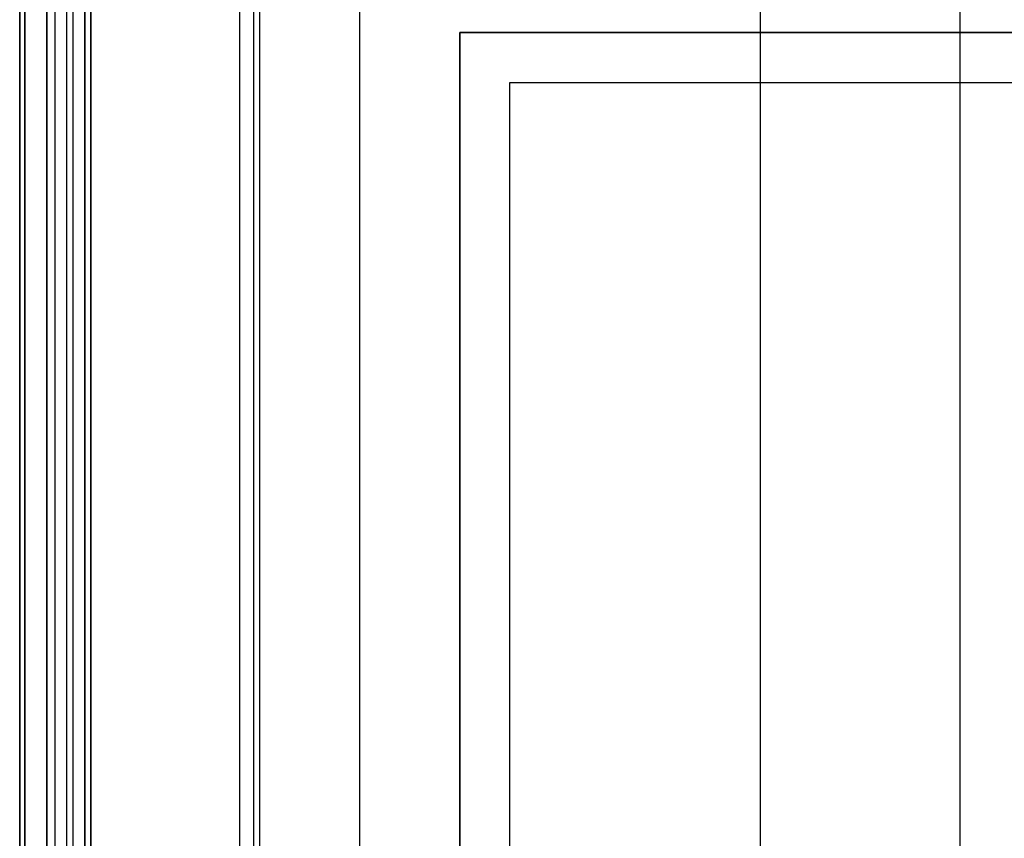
# Model space of a CAD drawing. Header units: millimetres. Extents: x 373037 to 682063, y 76092 to 274210.
# Tile 203 of 256: x 655037 to 656021, y 272027 to 272845. Entities that reach past the tile are written whole.
import ezdxf

# ---------------------------------------------------------------- set-up
doc = ezdxf.new("R2010")
doc.units = ezdxf.units.MM
doc.header["$LTSCALE"] = 100
for name, pattern in [('CK_ČERCHOVANÁ 50', [6, 3, -1.5, 0, -1.5]), ('ČERCHOVANÁ', [25.4, 12.7, -6.35, 0, -6.35]), ('ČÁRKOVANÁ', [19.05, 12.7, -6.35]), ('ČÁRKOVANÁ01-01', [2, 1, -1])]:
    doc.linetypes.add(name, pattern=pattern)
doc.layers.add('PUDORYS', color=253, linetype='CONTINUOUS')

msp = doc.modelspace()

# ---------------------------------------------------------------- linework, layer by layer
at = {"layer": 'PUDORYS', "color": 252, "linetype": 'ČERCHOVANÁ', "ltscale": 25, "true_color": 0x939598}
msp.add_line((655776.64, 274209.56), (655776.64, 249134.92), dxfattribs=at)
at = {"layer": 'PUDORYS', "color": 252, "true_color": 0x939598}
for p, q in [((655063.64, 271277.65), (655063.64, 273245.15)), ((655071.64, 273227.15), (655071.64, 271277.65)), ((655083.64, 271277.65), (655083.64, 273213.15)), ((655089.64, 273213.15), (655089.64, 271277.65)), ((655101.64, 271277.65), (655101.64, 273195.15)), ((655107.64, 273195.15), (655107.64, 271277.65))]:
    msp.add_line(p, q, dxfattribs=at)
at = {"layer": 'PUDORYS', "color": 252, "linetype": 'CK_ČERCHOVANÁ 50', "ltscale": 50, "true_color": 0x939598}
for p, q in [((655476.64, 249832.15), (655476.64, 273032.15)), ((655976.64, 271332.15), (655976.64, 273032.15))]:
    msp.add_line(p, q, dxfattribs=at)
at = {"layer": 'PUDORYS', "color": 252, "linetype": 'ČÁRKOVANÁ01-01', "ltscale": 200, "true_color": 0x939598}
msp.add_line((655976.64, 249832.15), (655476.64, 273032.15), dxfattribs=at)
at = {"layer": 'PUDORYS', "color": 252, "ltscale": 20, "true_color": 0x939598}
for p, q in [((655476.64, 268669.65), (655476.64, 272832.15)), ((655476.64, 272832.15), (661989.14, 272832.15)), ((655976.64, 250032.15), (655976.64, 272832.15))]:
    msp.add_line(p, q, dxfattribs=at)
at = {"layer": 'PUDORYS', "color": 252, "ltscale": 5, "true_color": 0x939598}
for p, q in [((655526.64, 272782.15), (681126.64, 272782.15)), ((655526.64, 250082.15), (655526.64, 272782.15))]:
    msp.add_line(p, q, dxfattribs=at)
at = {"layer": 'PUDORYS', "color": 252, "ltscale": 15, "true_color": 0x939598}
for points in [[(655036.64, 249592.15), (681616.64, 249592.15), (681616.64, 273272.15), (655036.64, 273272.15)], [(681611.64, 273267.15), (655041.64, 273267.15), (655041.64, 249597.15), (681611.64, 249597.15)], [(655063.64, 249619.15), (681589.64, 249619.15), (681589.64, 273245.15), (655063.64, 273245.15)], [(681581.64, 273237.15), (655071.64, 273237.15), (655071.64, 249627.15), (681581.64, 249627.15)], [(655083.64, 273213.15), (655089.64, 273213.15), (655089.64, 271277.65), (655083.64, 271277.65)], [(655101.64, 271277.65), (655107.64, 271277.65), (655107.64, 273195.15), (655101.64, 273195.15)], [(655270.64, 273038.15), (681383.2, 273038.15), (681383.2, 249826.15), (655270.64, 249826.15)], [(681376.64, 249832.15), (655276.64, 249832.15), (655276.64, 273032.15), (681376.64, 273032.15)]]:
    msp.add_lwpolyline(points, close=True, dxfattribs=at)
at = {"layer": 'PUDORYS', "color": 252, "linetype": 'ČÁRKOVANÁ', "ltscale": 5, "true_color": 0x939598}
for points in [[(681606.64, 249602.15), (655036.64, 249602.15), (655036.64, 273272.15), (681606.64, 273272.15)], [(681611.64, 249597.15), (655041.64, 249597.15), (655041.64, 273267.15), (681611.64, 273267.15)], [(681396.64, 249812.15), (655256.64, 249812.15), (655256.64, 273052.15), (681396.64, 273052.15)], [(681276.64, 249932.15), (655376.64, 249932.15), (655376.64, 272932.15), (681276.64, 272932.15)]]:
    msp.add_lwpolyline(points, close=True, dxfattribs=at)
at = {"layer": 'PUDORYS', "color": 252, "true_color": 0x939598}
msp.add_lwpolyline([(655270.64, 270838.65), (655270.64, 273038.15)], dxfattribs=at)
for points in [[(681376.64, 249832.15), (655276.64, 249832.15), (655276.64, 273032.15), (681376.64, 273032.15)], [(681176.64, 250032.15), (655476.64, 250032.15), (655476.64, 272832.15), (681176.64, 272832.15)]]:
    msp.add_lwpolyline(points, close=True, dxfattribs=at)
at = {"layer": 'PUDORYS', "color": 252, "ltscale": 5, "true_color": 0x939598}
msp.add_lwpolyline([(655476.64, 250032.15), (681176.64, 250032.15), (681176.64, 272832.15), (655476.64, 272832.15)], close=True, dxfattribs=at)

doc.saveas('drawing.dxf')
